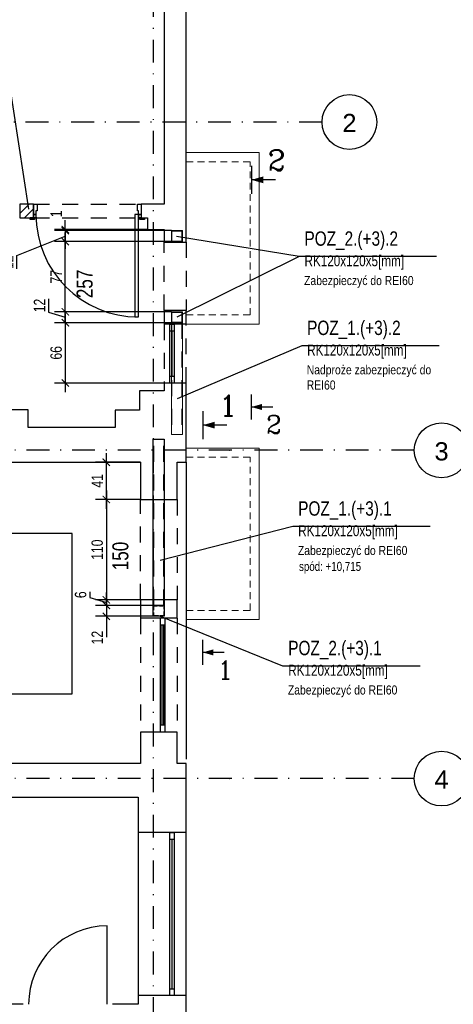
# Model space of a CAD drawing. Header units: metres. Extents: x -1557 to 3643, y -1033 to 1991.
# Tile 9 of 11: x 2101 to 2576, y -15 to 1065. Entities that reach past the tile are written whole.
import ezdxf
from ezdxf.enums import TextEntityAlignment as Align

# ---------------------------------------------------------------- set-up
doc = ezdxf.new("R2010")
doc.units = ezdxf.units.M
doc.header["$LTSCALE"] = 50
doc.header["$MEASUREMENT"] = 0
for name, pattern in [('DASHDOTX2', [1, 0.5, -0.25, 0, -0.25]), ('DO', [1, 0.5, -0.24, 0.02, -0.24]), ('DP', [0.63, 0.35, -0.28]), ('MP', [0.125, 0.075, -0.05]), ('Przer. długie kreski', [0.25, 0.15, -0.1])]:
    doc.linetypes.add(name, pattern=pattern)
for name, color, linetype in [('A_osie', 7, 'Continuous'), ('A_ściany', 7, 'Continuous'), ('BS_odn', 1, 'Continuous'), ('BS_txs', 2, 'Continuous'), ('BS_wym', 1, 'Continuous'), ('BZ_osd', 1, 'DO'), ('BZ_txc', 1, 'Continuous'), ('BZ_txg', 3, 'Continuous'), ('BZ_txs', 2, 'Continuous'), ('K3_konstrukcja do wykonania', 2, 'Continuous'), ('K3_projektowane nadproza', 150, 'DP'), ('k3_projektowane sciany', 2, 'Continuous'), ('k3_sciany istn', 1, 'DP')]:
    doc.layers.add(name, color=color, linetype=linetype)
doc.styles.add('BIKTC', font='bikromsw.shx', dxfattribs={"width": 0.85})
doc.styles.add('BIKTS', font='bikromsw.shx', dxfattribs={"width": 0.8})
doc.styles.add('BIKWYM', font='bikromsw.shx', dxfattribs={"width": 0.8})
doc.styles.add('GENERATED_STYLE_1', font='arial.ttf')
doc.styles.add('ROMANC', font='ROMANC.SHX', dxfattribs={"width": 0.9})
doc.dimstyles.new('BS_BGR_50', dxfattribs={"dimscale": 0.5, "dimtxt": 25, "dimasz": 1.666667, "dimexe": 0, "dimexo": 0, "dimgap": 0, "dimtad": 0, "dimdec": 1, "dimrnd": 0.5, "dimzin": 9, "dimdsep": 46, "dimtxsty": 'BIKWYM', "dimblk": 'NONE', "dimcen": 0, "dimse1": 1, "dimse2": 1, "dimclrd": 256, "dimclre": 256, "dimclrt": 7, "dimadec": 0, "dimazin": 0, "dimtfac": 0.033333, "dimtdec": 1, "dimtmove": 0, "dimatfit": 3, "dimldrblk": 'NONE', "dimfxl": 1, "dimtvp": 0.8, "dimtolj": 1, "dimarcsym": 0})
doc.dimstyles.new('BS_KP_50', dxfattribs={"dimscale": 0.5, "dimtxt": 25, "dimasz": 16, "dimexe": 24, "dimexo": 0, "dimgap": 0, "dimtad": 0, "dimdec": 1, "dimrnd": 0.5, "dimzin": 9, "dimdsep": 46, "dimtxsty": 'BIKWYM', "dimblk": 'ARCHTICK', "dimblk1": 'ARCHTICK', "dimblk2": 'WYM-KP', "dimcen": 0, "dimdle": 20, "dimclrd": 256, "dimclre": 256, "dimclrt": 7, "dimadec": 0, "dimazin": 0, "dimtfac": 0.033333, "dimtdec": 1, "dimtmove": 0, "dimatfit": 3, "dimldrblk": 'ARCHTICK', "dimfxl": 1, "dimtvp": 0.8, "dimtfillclr": 256, "dimtolj": 1, "dimarcsym": 0})

# ---------------------------------------------------------------- blocks, each defined once
blk = doc.blocks.new('_None')
blk = doc.blocks.new('ST2')
blk.add_line((13.77, 0), (0, 0))
blk.add_solid([(6.84, -1.95), (6.84, 1.95), (0, 0)])
blk = doc.blocks.new('eprzv')
blk.add_line((47.9, 0), (-47.9, 0))
at = {"xscale": 6, "yscale": 6, "zscale": 6, "rotation": 270}
blk.add_blockref('ST2', (0, 0), dxfattribs=at)
at = {"style": 'ROMANC'}
blk.add_attdef('PRZ', text='', height=70, rotation=270, dxfattribs=at).set_placement((32.1, -86), align=Align.CENTER)
blk = doc.blocks.new('_ArchTick')
at = {"color": 0, "linetype": 'ByBlock', "const_width": 0.15}
blk.add_lwpolyline([(-0.5, -0.5), (0.5, 0.5)], dxfattribs=at)
blk = doc.blocks.new('*D217')
at = {"layer": 'BS_wym', "lineweight": -2}
for p, q in [((2195.6, 528.3), (2195.6, 589.2)), ((2232.9, 579.2), (2183.6, 579.2)), ((2232.9, 538.3), (2183.6, 538.3))]:
    blk.add_line(p, q, dxfattribs=at)
at = {"layer": 'Defpoints', "color": 0}
for p in [(2195.6, 579.2), (2232.9, 579.2), (2232.9, 538.3)]:
    blk.add_point(p, dxfattribs=at)
at = {"layer": 'BS_wym', "lineweight": -2, "xscale": 8, "yscale": 8, "zscale": 8}
for p, rotation in [((2195.6, 579.2), 90), ((2195.6, 538.3), 270)]:
    blk.add_blockref('_ArchTick', p, dxfattribs=dict(at, rotation=rotation))
at = {"layer": 'BS_wym', "color": 7, "insert": (2185.6, 558.8), "char_height": 12.5, "attachment_point": 5, "rotation": 90, "style": 'BIKWYM'}
blk.add_mtext('\\A1;41', dxfattribs=at)
blk = doc.blocks.new('WYM-KP')
blk.add_hatch(color=256).paths.add_polyline_path([(-3, 0, 1), (3, 0, 1)])
blk.add_circle((0, 0), 3)
blk = doc.blocks.new('*D218')
at = {"layer": 'BS_wym', "lineweight": -2}
for p, q in [((2195.6, 548.3), (2195.6, 418.3)), ((2232.9, 538.3), (2183.6, 538.3)), ((2232.9, 428.3), (2183.6, 428.3))]:
    blk.add_line(p, q, dxfattribs=at)
at = {"layer": 'Defpoints', "color": 0}
for p in [(2232.9, 538.3), (2195.6, 428.3), (2232.9, 428.3)]:
    blk.add_point(p, dxfattribs=at)
at = {"layer": 'BS_wym', "lineweight": -2, "xscale": 8, "yscale": 8, "zscale": 8}
for p, rotation in [((2195.6, 538.3), 90), ((2195.6, 428.3), 270)]:
    blk.add_blockref('_ArchTick', p, dxfattribs=dict(at, rotation=rotation))
at = {"layer": 'BS_wym', "color": 7, "insert": (2185.6, 483.3), "char_height": 12.5, "attachment_point": 5, "rotation": 90, "style": 'BIKWYM'}
blk.add_mtext('\\A1;110', dxfattribs=at)
blk = doc.blocks.new('*D219')
at = {"layer": 'BS_wym', "lineweight": -2}
for p, q in [((2177.4, 437), (2177.4, 430.8)), ((2195.6, 428.3), (2195.6, 436.3)), ((2177.4, 430.8), (2195.6, 425.3)), ((2232.9, 428.3), (2183.6, 428.3)), ((2247, 422.3), (2183.6, 422.3)), ((2195.6, 428.3), (2195.6, 422.3)), ((2195.6, 422.3), (2195.6, 414.3))]:
    blk.add_line(p, q, dxfattribs=at)
at = {"layer": 'Defpoints', "color": 0}
for p in [(2195.6, 422.3), (2232.9, 428.3), (2247, 422.3)]:
    blk.add_point(p, dxfattribs=at)
at = {"layer": 'BS_wym', "lineweight": -2, "xscale": 8, "yscale": 8, "zscale": 8}
for p, rotation in [((2195.6, 428.3), 270), ((2195.6, 422.3), 90)]:
    blk.add_blockref('_ArchTick', p, dxfattribs=dict(at, rotation=rotation))
at = {"layer": 'BS_wym', "color": 7, "insert": (2167.4, 433.9), "char_height": 12.5, "attachment_point": 5, "rotation": 90, "style": 'BIKWYM'}
blk.add_mtext('\\A1;6', dxfattribs=at)
blk = doc.blocks.new('*D220')
at = {"layer": 'BS_wym', "lineweight": -2}
for p, q in [((2247, 422.3), (2183.6, 422.3)), ((2195.6, 422.3), (2195.6, 430.3)), ((2195.6, 422.3), (2195.6, 410.3)), ((2247, 410.3), (2183.6, 410.3)), ((2195.6, 410.3), (2195.6, 387.5))]:
    blk.add_line(p, q, dxfattribs=at)
at = {"layer": 'Defpoints', "color": 0}
for p in [(2247, 422.3), (2195.6, 410.3), (2247, 410.3)]:
    blk.add_point(p, dxfattribs=at)
at = {"layer": 'BS_wym', "lineweight": -2, "xscale": 8, "yscale": 8, "zscale": 8}
for p, rotation in [((2195.6, 422.3), 270), ((2195.6, 410.3), 90)]:
    blk.add_blockref('_ArchTick', p, dxfattribs=dict(at, rotation=rotation))
at = {"layer": 'BS_wym', "color": 7, "insert": (2185.6, 386.9), "char_height": 12.5, "attachment_point": 5, "rotation": 90, "style": 'BIKWYM'}
blk.add_mtext('\\A1;12', dxfattribs=at)
blk = doc.blocks.new('*D224')
at = {"layer": 'BS_wym', "lineweight": -2}
for p, q in [((2150.6, 834.4), (2150.6, 844.8)), ((2240.6, 834.4), (2138.6, 834.4)), ((2266.9, 833.2), (2138.6, 833.2)), ((2150.6, 833.2), (2150.6, 834.4)), ((2150.6, 833.2), (2150.6, 825.2))]:
    blk.add_line(p, q, dxfattribs=at)
at = {"layer": 'Defpoints', "color": 0}
for p in [(2150.6, 834.4), (2240.6, 834.4), (2266.9, 833.2)]:
    blk.add_point(p, dxfattribs=at)
at = {"layer": 'BS_wym', "lineweight": -2, "xscale": 8, "yscale": 8, "zscale": 8}
for p, rotation in [((2150.6, 834.4), 270), ((2150.6, 833.2), 90)]:
    blk.add_blockref('_ArchTick', p, dxfattribs=dict(at, rotation=rotation))
at = {"layer": 'BS_wym', "color": 7, "insert": (2140.6, 851.6), "char_height": 12.5, "attachment_point": 5, "rotation": 90, "style": 'BIKWYM'}
blk.add_mtext('\\A1;1', dxfattribs=at)
blk = doc.blocks.new('*D225')
at = {"layer": 'BS_wym', "lineweight": -2}
for p, q in [((2266.9, 833.2), (2138.6, 833.2)), ((2150.6, 833.2), (2150.6, 841.2)), ((2150.6, 833.2), (2150.6, 821.2)), ((2097.5, 805.9), (2150.6, 827.2)), ((2266.9, 821.2), (2138.6, 821.2)), ((2150.6, 821.2), (2150.6, 813.2)), ((2097.5, 791.2), (2097.5, 805.9))]:
    blk.add_line(p, q, dxfattribs=at)
at = {"layer": 'Defpoints', "color": 0}
for p in [(2266.9, 833.2), (2150.6, 821.2), (2266.9, 821.2)]:
    blk.add_point(p, dxfattribs=at)
at = {"layer": 'BS_wym', "lineweight": -2, "xscale": 8, "yscale": 8, "zscale": 8}
for p, rotation in [((2150.6, 833.2), 270), ((2150.6, 821.2), 90)]:
    blk.add_blockref('_ArchTick', p, dxfattribs=dict(at, rotation=rotation))
at = {"layer": 'BS_wym', "color": 7, "insert": (2087.5, 798.5), "char_height": 12.5, "attachment_point": 5, "rotation": 90, "style": 'BIKWYM'}
blk.add_mtext('\\A1;12', dxfattribs=at)
blk = doc.blocks.new('*D226')
at = {"layer": 'BS_wym', "lineweight": -2}
for p, q in [((2266.9, 821.2), (2138.6, 821.2)), ((2150.6, 734.2), (2150.6, 831.2)), ((2266.9, 744.2), (2138.6, 744.2))]:
    blk.add_line(p, q, dxfattribs=at)
at = {"layer": 'Defpoints', "color": 0}
for p in [(2150.6, 821.2), (2266.9, 821.2), (2266.9, 744.2)]:
    blk.add_point(p, dxfattribs=at)
at = {"layer": 'BS_wym', "lineweight": -2, "xscale": 8, "yscale": 8, "zscale": 8}
for p, rotation in [((2150.6, 821.2), 90), ((2150.6, 744.2), 270)]:
    blk.add_blockref('_ArchTick', p, dxfattribs=dict(at, rotation=rotation))
at = {"layer": 'BS_wym', "color": 7, "insert": (2140.6, 782.7), "char_height": 12.5, "attachment_point": 5, "rotation": 90, "style": 'BIKWYM'}
blk.add_mtext('\\A1;77', dxfattribs=at)
blk = doc.blocks.new('*D227')
at = {"layer": 'BS_wym', "lineweight": -2}
for p, q in [((2132.3, 758.4), (2132.3, 743.7)), ((2150.6, 744.2), (2150.6, 752.2)), ((2132.3, 743.7), (2150.6, 738.2)), ((2266.9, 744.2), (2138.6, 744.2)), ((2150.6, 732.2), (2150.6, 744.2)), ((2266.9, 732.2), (2138.6, 732.2)), ((2150.6, 732.2), (2150.6, 724.2))]:
    blk.add_line(p, q, dxfattribs=at)
at = {"layer": 'Defpoints', "color": 0}
for p in [(2150.6, 744.2), (2266.9, 744.2), (2266.9, 732.2)]:
    blk.add_point(p, dxfattribs=at)
at = {"layer": 'BS_wym', "lineweight": -2, "xscale": 8, "yscale": 8, "zscale": 8}
for p, rotation in [((2150.6, 744.2), 270), ((2150.6, 732.2), 90)]:
    blk.add_blockref('_ArchTick', p, dxfattribs=dict(at, rotation=rotation))
at = {"layer": 'BS_wym', "color": 7, "insert": (2122.3, 751.1), "char_height": 12.5, "attachment_point": 5, "rotation": 90, "style": 'BIKWYM'}
blk.add_mtext('\\A1;12', dxfattribs=at)
blk = doc.blocks.new('*D228')
at = {"layer": 'BS_wym', "lineweight": -2}
for p, q in [((2150.6, 742.2), (2150.6, 656.1)), ((2266.9, 732.2), (2138.6, 732.2)), ((2259.1, 666.1), (2138.6, 666.1))]:
    blk.add_line(p, q, dxfattribs=at)
at = {"layer": 'Defpoints', "color": 0}
for p in [(2266.9, 732.2), (2150.6, 666.1), (2259.1, 666.1)]:
    blk.add_point(p, dxfattribs=at)
at = {"layer": 'BS_wym', "lineweight": -2, "xscale": 8, "yscale": 8, "zscale": 8}
for p, rotation in [((2150.6, 732.2), 90), ((2150.6, 666.1), 270)]:
    blk.add_blockref('_ArchTick', p, dxfattribs=dict(at, rotation=rotation))
at = {"layer": 'BS_wym', "color": 7, "insert": (2140.6, 699.2), "char_height": 12.5, "attachment_point": 5, "rotation": 90, "style": 'BIKWYM'}
blk.add_mtext('\\A1;66', dxfattribs=at)

msp = doc.modelspace()

# ---------------------------------------------------------------- hatches: boundary and pattern name
at = {"layer": 'k3_projektowane sciany'}
h = msp.add_hatch(dxfattribs=at)
h.set_pattern_fill('BLOCZKI_CERAMICZNE', color=256, scale=100, style=0, pattern_type=2)
h.set_pattern_definition([(45, (-18805.569, -3858.4414), (-4.9497475, 4.9497475), [])])
h.paths.add_polyline_path([(2100.6, 847.4), (2115.6, 847.4), (2115.6, 862.4), (2100.6, 862.4)])

# ---------------------------------------------------------------- linework, layer by layer
at = {"color": 3}
for points in [[(2259, 422.3), (2259, 422.3), (2247, 422.3), (2247, 604.4), (2259, 604.4), (2259, 422.3)], [(2247, 410.3), (2247, 422.3), (2259, 422.3), (2259, 410.3), (2247, 410.3)]]:
    msp.add_lwpolyline(points, dxfattribs=at)
at = {"color": 3, "linetype": 'DP'}
for points in [[(2247.5, 422.3), (2247.5, 604.4)], [(2258.5, 422.3), (2258.5, 604.4)]]:
    msp.add_lwpolyline(points, dxfattribs=at)
at = {"color": 3, "linetype": 'MP'}
msp.add_lwpolyline([(2247.5, 410.8), (2247.5, 421.8), (2258.5, 421.8), (2258.5, 410.8)], close=True, dxfattribs=at)
at = {"layer": 'A_osie', "color": 18, "linetype": 'DASHDOTX2', "lineweight": 5}
for p in [(2329.6, 952.3), (2329.6, 952.3), (2330.6, 592.3), (2330.6, 592.3), (2330.6, 232.3), (2330.6, 232.3)]:
    msp.add_point(p, dxfattribs=at)
at = {"layer": 'A_ściany', "color": 1, "linetype": 'Continuous', "lineweight": 13}
for p, q in [((2283.1, 918.7), (2363.1, 918.7)), ((2363.1, 730.7), (2363.1, 918.7)), ((2283.1, 730.7), (2363.1, 730.7)), ((2283.1, 594.7), (2363.1, 594.7)), ((2363.1, 406.7), (2363.1, 594.7)), ((2283.1, 406.7), (2363.1, 406.7))]:
    msp.add_line(p, q, dxfattribs=at)
at = {"layer": 'A_ściany', "color": 1, "linetype": 'Przer. długie kreski', "lineweight": 13}
for p, q in [((2283.1, 908.7), (2353.1, 908.7)), ((2353.1, 740.7), (2353.1, 908.7)), ((2283.1, 740.7), (2353.1, 740.7)), ((2283.1, 584.7), (2353.1, 584.7)), ((2353.1, 416.7), (2353.1, 584.7)), ((2283.1, 416.7), (2353.1, 416.7))]:
    msp.add_line(p, q, dxfattribs=at)
at = {"layer": 'BZ_osd'}
for p, q in [((2247.4, -382.4), (2247.4, 1629.4)), ((2432.1, 952.3), (-1311.5, 952.3)), ((2533.1, 592.3), (-1311.5, 592.3)), ((2533.1, 232.3), (-1311.5, 232.3))]:
    msp.add_line(p, q, dxfattribs=at)
at = {"layer": 'BZ_osd', "color": 7, "linetype": 'Continuous'}
for centre in [(2462.1, 952.3), (2563.1, 592.3), (2563.1, 232.3)]:
    msp.add_circle(centre, 30, dxfattribs=at)
at = {"layer": 'BZ_txc'}
msp.add_line((2407, 804.7), (2272.9, 738.2), dxfattribs=at)
for points in [[(2557.4, 804.7), (2407, 804.7), (2272.5, 826.9)], [(2560.3, 706.8), (2410, 706.8), (2273.3, 648.6)], [(2550.6, 508.6), (2400.2, 508.6), (2254.6, 471.5)], [(2539.6, 355.7), (2389.2, 355.7), (2253, 410.8)]]:
    msp.add_lwpolyline(points, dxfattribs=at)
at = {"layer": 'K3_konstrukcja do wykonania', "linetype": 'Continuous', "lineweight": 13}
for points in [[(2266.9, 821.2), (2266.9, 833.2), (2278.9, 833.2), (2278.9, 821.2), (2266.9, 821.2)], [(2266.9, 732.2), (2266.9, 744.2), (2278.9, 744.2), (2278.9, 732.2), (2266.9, 732.2)], [(2278.9, 732.2), (2278.9, 609.8), (2266.9, 609.8), (2266.9, 732.2), (2278.9, 732.2)]]:
    msp.add_lwpolyline(points, dxfattribs=at)
for points in [[(2267.5, 821.8), (2267.5, 832.6), (2278.3, 832.6), (2278.3, 821.8)], [(2267.5, 732.8), (2267.5, 743.6), (2278.3, 743.6), (2278.3, 732.8)]]:
    msp.add_lwpolyline(points, close=True, dxfattribs=at)
at = {"layer": 'K3_konstrukcja do wykonania', "linetype": 'DP', "lineweight": 13}
for points in [[(2267.4, 732.2), (2267.4, 609.8)], [(2278.4, 732.2), (2278.4, 609.8)]]:
    msp.add_lwpolyline(points, dxfattribs=at)
at = {"layer": 'K3_projektowane nadproza', "linetype": 'DP'}
for points in [[(2259.1, 820.7), (2283.1, 820.7), (2283.1, 745.7), (2259.1, 745.7)], [(2232.9, 538.3), (2273.1, 538.3), (2273.1, 428.3), (2232.9, 428.3)]]:
    msp.add_lwpolyline(points, close=True, dxfattribs=at)
at = {"layer": 'k3_projektowane sciany', "flags": 128}
for points in [[(2115.6, 862.4), (2100.6, 862.4)], [(2100.6, 862.4), (2100.6, 847.4)], [(2100.6, 847.4), (2115.6, 847.4)]]:
    msp.add_lwpolyline(points, dxfattribs=at)
at = {"layer": 'k3_sciany istn', "linetype": 'Continuous'}
for p, q in [((2115.6, 862.4), (2115.6, 850.9)), ((2115.6, 850.9), (2115.6, 862.4)), ((2115.6, 862.4), (2119.6, 862.4)), ((2115.6, 862.4), (2115.6, 850.9)), ((2119.6, 854.9), (2118.4, 854.9)), ((2118.4, 854.9), (2118.4, 850.9)), ((2119.6, 862.4), (2119.6, 854.9)), ((2229.6, 854.9), (2229.6, 862.4)), ((2229.6, 862.4), (2233.6, 862.4)), ((2230.8, 854.9), (2229.6, 854.9)), ((2230.8, 850.9), (2230.8, 854.9)), ((2233.6, 862.4), (2233.6, 850.9)), ((2233.6, 862.4), (2233.6, 850.9)), ((2233.6, 862.4), (2233.6, 850.9)), ((2115.6, 847.4), (2111.9, 847.4)), ((2111.9, 845.5), (2111.9, 847.4)), ((2111.9, 847.4), (2116.9, 847.4)), ((2115.6, 847.4), (2111.9, 847.4)), ((2116.9, 845.5), (2111.9, 845.5)), ((2115.6, 850.9), (2115.6, 847.4)), ((2115.6, 847.4), (2115.6, 850.9)), ((2115.6, 850.9), (2118.1, 850.9)), ((2118.4, 850.9), (2115.6, 850.9)), ((2115.6, 850.9), (2115.6, 847.4)), ((2118.1, 847.4), (2115.6, 847.4)), ((2116.9, 847.4), (2116.9, 845.5)), ((2118.1, 850.9), (2118.1, 847.4)), ((2230.8, 850.9), (2226.8, 850.9)), ((2226.8, 850.9), (2226.8, 738.5)), ((2233.6, 850.9), (2230.8, 850.9)), ((2230.8, 738.5), (2230.8, 850.9)), ((2231.1, 847.4), (2231.1, 850.9)), ((2231.1, 850.9), (2233.6, 850.9)), ((2233.6, 847.4), (2231.1, 847.4)), ((2232.3, 847.4), (2237.3, 847.4)), ((2232.3, 845.5), (2232.3, 847.4)), ((2237.3, 845.5), (2232.3, 845.5)), ((2233.6, 850.9), (2233.6, 847.4)), ((2233.6, 850.9), (2233.6, 847.4)), ((2233.6, 850.9), (2233.6, 847.4)), ((2233.6, 847.4), (2237.3, 847.4)), ((2233.6, 847.4), (2237.3, 847.4)), ((2237.3, 847.4), (2237.3, 845.5)), ((2259.1, 820.7), (2283.1, 820.7)), ((2283.1, 745.7), (2259.1, 745.7)), ((2226.8, 738.5), (2230.8, 738.5)), ((2283.1, 730.7), (2259.1, 730.7)), ((2265.1, 666.1), (2265.1, 730.7)), ((2265.1, 730.7), (2270.1, 730.7)), ((2270.1, 730.7), (2270.1, 666.1)), ((2265.1, 723.2), (2270.1, 723.2)), ((2267.6, 673.6), (2267.6, 723.2)), ((2265.1, 673.6), (2270.1, 673.6)), ((2283.1, 666.1), (2259.1, 666.1)), ((2270.1, 666.1), (2265.1, 666.1)), ((2283.1, 579.2), (2283.1, 253.6)), ((2232.9, 538.3), (2273.1, 538.3)), ((2158, 501.2), (1946.2, 501.2)), ((2158, 325.4), (2158, 501.2)), ((2273.1, 428.3), (2232.9, 428.3)), ((2273.1, 408.1), (2232.9, 408.1)), ((2255.1, 283.4), (2255.1, 408.1)), ((2260.1, 400.6), (2255.1, 400.6)), ((2256.6, 290.9), (2256.6, 400.6)), ((2258.6, 290.9), (2258.6, 400.6)), ((2260.1, 283.4), (2260.1, 408.1)), ((1680.7, 325.4), (2158, 325.4)), ((2273.1, 283.4), (2232.9, 283.4)), ((2260.1, 290.9), (2255.1, 290.9)), ((2283.1, 173.3), (2230.3, 173.3)), ((2230.3, 173.3), (2230.3, -5.7)), ((2265.1, -5.7), (2265.1, 173.3)), ((2265.1, 173.3), (2270.1, 173.3)), ((2270.1, 173.3), (2270.1, -5.7)), ((2283.1, -5.7), (2283.1, 173.3)), ((2265.1, 165.8), (2270.1, 165.8)), ((2267.6, 1.8), (2267.6, 165.8)), ((2196.4, -15.2), (2196.4, 70.8)), ((2265.1, 1.8), (2270.1, 1.8)), ((2283.1, -5.7), (2230.3, -5.7)), ((2270.1, -5.7), (2265.1, -5.7))]:
    msp.add_line(p, q, dxfattribs=at)
at = {"layer": 'k3_sciany istn', "linetype": 'DP'}
for p, q in [((2115.6, 862.4), (2233.6, 862.4)), ((2115.6, 847.4), (2233.6, 847.4)), ((2259.1, 730.7), (2259.1, 666.1)), ((2283.1, 666.1), (2283.1, 730.7)), ((2232.9, 408.1), (2232.9, 253.6)), ((2273.1, 408.1), (2273.1, 283.4))]:
    msp.add_line(p, q, dxfattribs=at)
at = {"layer": 'k3_sciany istn', "linetype": 'Continuous', "flags": 128}
for points in [[(2283.1, 862.4), (2283.1, 1530.4)], [(2259.1, 1482.9), (2259.1, 862.4)], [(2115.6, 847.4), (2115.6, 862.4)], [(2240.6, 862.4), (2233.6, 862.4)], [(2259.1, 862.4), (2240.6, 862.4)], [(2283.1, 834.4), (2283.1, 862.4)], [(2233.6, 847.4), (2240.6, 847.4)], [(2240.6, 847.4), (2240.6, 834.4)], [(2240.6, 834.4), (2259.1, 834.4)], [(2259.1, 834.4), (2259.1, 820.7)], [(2283.1, 820.7), (2283.1, 834.4)], [(2259.1, 745.7), (2259.1, 730.7)], [(2283.1, 730.7), (2283.1, 745.7)], [(2259.1, 666.1), (2259.1, 657.4)], [(2283.1, 657.4), (2283.1, 666.1)], [(2232.1, 657.4), (2232.1, 636.2)], [(2259.1, 657.4), (2232.1, 657.4)], [(2283.1, 579.2), (2283.1, 657.4)], [(2109.7, 636.7), (2058.7, 636.7)], [(2109.7, 617.2), (2109.7, 636.7)], [(2232.1, 636.2), (2205.4, 636.2)], [(2205.4, 636.2), (2205.4, 617.2)], [(2205.4, 617.2), (2109.7, 617.2)], [(2058.7, 579.2), (2109.7, 579.2)], [(2109.7, 579.2), (2205.4, 579.2)], [(2205.4, 579.2), (2232.9, 579.2)], [(2232.9, 579.2), (2232.9, 538.3)], [(2273.1, 579.2), (2283.1, 579.2)], [(2273.1, 538.3), (2273.1, 579.2)], [(2232.9, 428.3), (2232.9, 408.1)], [(2273.1, 408.1), (2273.1, 428.3)], [(2232.9, 283.4), (2232.9, 249)], [(2273.1, 249), (2273.1, 283.4)], [(2232.9, 249), (1893, 249)], [(2283.1, 249), (2273.1, 249)], [(2283.1, 173.3), (2283.1, 249)], [(1893, 212.1), (2230.3, 212.1)], [(2230.3, 212.1), (2230.3, 173.3)], [(2230.3, -5.7), (2230.3, -15.2)], [(2283.1, -251.8), (2283.1, -5.7)], [(2104.4, -15.2), (2090.9, -15.2)], [(2230.3, -15.2), (2202.4, -15.2)]]:
    msp.add_lwpolyline(points, dxfattribs=at)
at = {"layer": 'k3_sciany istn', "linetype": 'Continuous'}
for centre, radius, start, end in [((2230.8, 850.9), 112.4, 180, 270), ((2196.4, -15.2), 86, 90, 180)]:
    msp.add_arc(centre, radius, start, end, dxfattribs=at)

# ---------------------------------------------------------------- block references
at = {"layer": 'BZ_txg', "xscale": 0.3214285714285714, "yscale": 0.3214285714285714, "zscale": 0.3214285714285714, "rotation": 90}
for p, values in [((2354.6, 888.9), {'PRZ': '2'}), ((2301.3, 619.9), {'PRZ': '1'})]:
    msp.add_blockref('eprzv', p, dxfattribs=at).add_auto_attribs(values)
at = {"layer": 'BZ_txg'}
ref = msp.add_blockref('eprzv', (2354.6, 639.8), dxfattribs=dict(at, xscale=-0.2857142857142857, yscale=0.2857142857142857, zscale=0.2857142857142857, rotation=90))
ref.add_attrib('PRZ', '2', dxfattribs={"layer": '0', "height": 20, "style": 'ROMANC'}).set_placement((2379.2, 610.6), align=Align.CENTER)
ref = msp.add_blockref('eprzv', (2301.3, 370.7), dxfattribs=dict(at, xscale=-0.2857142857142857, yscale=0.2857142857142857, zscale=0.2857142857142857, rotation=90))
ref.add_attrib('PRZ', '1', dxfattribs={"layer": '0', "height": 20, "style": 'ROMANC'}).set_placement((2325.9, 341.5), align=Align.CENTER)

# ---------------------------------------------------------------- texts
at = {"layer": 'BS_txs', "style": 'BIKTS', "width": 0.8}
msp.add_text('150', height=17.5, rotation=90, dxfattribs=at).set_placement((2219.7, 460.8))
at = {"layer": 'BZ_osd', "color": 7, "linetype": 'Continuous', "style": 'GENERATED_STYLE_1'}
for tag, text, p in [('2', '2', (2462.1, 951.2)), ('3', '1', (2563.1, 591.2)), ('4', '1', (2563.1, 231.2))]:
    msp.add_attdef(tag, text=text, height=20, dxfattribs=at).set_placement(p, align=Align.MIDDLE_CENTER)
at = {"layer": 'BZ_txc', "style": 'BIKTC', "width": 0.8}
msp.add_text('spód: +10,715', height=10, dxfattribs=at).set_placement((2406.8, 460))
at = {"layer": 'BZ_txc', "char_height": 10, "width": 149.489, "attachment_point": 1, "style": 'BIKTC'}
for s, insert in [('Zabezpieczyć do REI60', (2412.4, 783.5)), ('Nadproże zabezpieczyć do REI60', (2415.3, 685.6)), ('Zabezpieczyć do REI60', (2405.6, 487.5)), ('Zabezpieczyć do REI60', (2394.6, 334.5))]:
    msp.add_mtext(s, dxfattribs=dict(at, insert=insert))
at = {"layer": 'BZ_txs', "style": 'BIKTS', "width": 0.8}
msp.add_text('257', height=17.5, rotation=90, dxfattribs=at).set_placement((2180.5, 759.2))
at = {"layer": 'BZ_txs', "char_height": 15.75, "width": 244.338, "attachment_point": 1, "style": 'BIKTS'}
for s, insert in [('POZ_2.(+3).2^J{\\H0.7619x;RK120x120x5[mm]}', (2412.8, 832.4)), ('POZ_1.(+3).2^J{\\H0.7619x;RK120x120x5[mm]}', (2415.7, 734.5)), ('POZ_1.(+3).1^J{\\H0.7619x;RK120x120x5[mm]}', (2405.9, 536.4)), ('POZ_2.(+3).1^J{\\H0.7619x;RK120x120x5[mm]}', (2395, 383.4))]:
    msp.add_mtext(s, dxfattribs=dict(at, insert=insert))

# ---------------------------------------------------------------- dimensions: what is measured, and where the dimension line sits
at = {"layer": 'BS_wym'}
for base, p1, p2, override, picture, middle in [((2150.6, 834.4), (2266.9, 833.2), (2240.6, 834.4), {"dimdec": 0, "dimrnd": 1, "dimatfit": 1}, '*D224', (2140.6, 851.6)), ((2150.6, 821.2), (2266.9, 744.2), (2266.9, 821.2), {"dimdec": 0, "dimrnd": 1, "dimatfit": 1}, '*D226', (2140.6, 782.7)), ((2150.6, 744.2), (2266.9, 732.2), (2266.9, 744.2), {"dimdec": 0, "dimrnd": 1, "dimtmove": 1, "dimatfit": 1}, '*D227', (2122.3, 743.7)), ((2150.6, 666.1), (2266.9, 732.2), (2259.1, 666.1), {"dimdec": 0, "dimrnd": 1, "dimatfit": 1}, '*D228', (2140.6, 699.2)), ((2195.6, 579.2), (2232.9, 538.3), (2232.9, 579.2), {"dimdec": 0, "dimrnd": 1, "dimatfit": 1}, '*D217', (2185.6, 558.8)), ((2195.6, 428.3), (2232.9, 538.3), (2232.9, 428.3), {"dimdec": 0, "dimrnd": 1, "dimatfit": 1}, '*D218', (2185.6, 483.3)), ((2195.6, 422.3), (2232.9, 428.3), (2247, 422.3), {"dimdec": 0, "dimrnd": 1, "dimtmove": 1, "dimatfit": 1}, '*D219', (2167.4, 430.8)), ((2195.6, 410.3), (2247, 422.3), (2247, 410.3), {"dimdec": 0, "dimrnd": 1, "dimatfit": 1}, '*D220', (2185.6, 386.9))]:
    dim = msp.add_linear_dim(base=base, p1=p1, p2=p2, angle=90, dimstyle='BS_KP_50', override=override, dxfattribs=at)
    dim.commit()
    dim.dimension.update_dxf_attribs({"geometry": picture, "text_midpoint": middle})
dim = msp.add_linear_dim(base=(2150.6, 821.2), p1=(2266.9, 833.2), p2=(2266.9, 821.2), angle=90, dimstyle='BS_KP_50', override={"dimdec": 0, "dimrnd": 1, "dimtmove": 1, "dimatfit": 1}, dxfattribs=at)
dim.commit()
dim.dimension.update_dxf_attribs({"geometry": '*D225', "text_midpoint": (2097.5, 805.9), "dimtype": 160})

# ---------------------------------------------------------------- leaders
at = {"layer": 'BS_odn'}
msp.add_leader([(2110.7, 856.8), (2088.6, 1000.1), (1938.6, 1000.1)], dimstyle='BS_BGR_50', dxfattribs=at)

doc.saveas('drawing.dxf')
